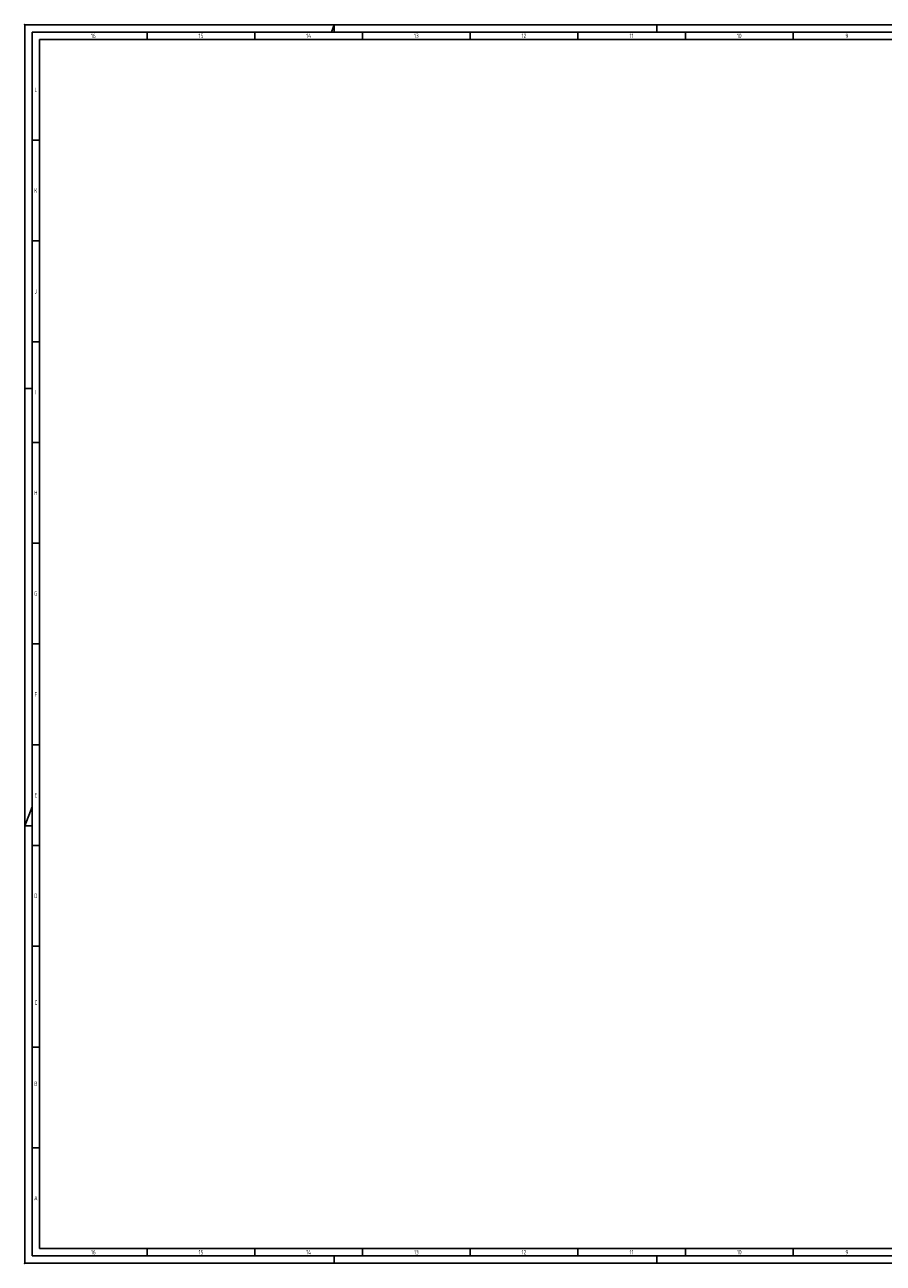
# Paper-space layout 'A0 - Layout' of a CAD drawing. Extents: x 2 to 1191, y 2 to 843.
# Tile 1 of 6: x 2 to 584, y 2 to 843. Entities that reach past the tile are written whole.
import ezdxf
from ezdxf.enums import TextEntityAlignment as Align

# ---------------------------------------------------------------- set-up
doc = ezdxf.new("R2010")
doc.units = 0
doc.header["$LTSCALE"] = 50
doc.header["$MEASUREMENT"] = 0
doc.header["$PDSIZE"] = -1
doc.layers.get('0').update_dxf_attribs({"color": 6, "linetype": 'CONTINUOUS'})
doc.layers.add('6', color=2, linetype='CONTINUOUS')
doc.layers.add('RAHMEN', color=6, linetype='CONTINUOUS')
doc.layers.get('0').off()
doc.styles.add('ISO8', font='ISOCP3.SHX', dxfattribs={"width": 0.8})

# ---------------------------------------------------------------- blocks, each defined once
blk = doc.blocks.new('RAHMEN-A0')
at = {"layer": '6'}
for p in [(0, 841), (0, 0)]:
    blk.add_point(p, dxfattribs=at)
at = {"layer": 'RAHMEN', "color": 3}
for p, q in [((1189, 841), (0, 841)), ((0, 841), (0, 0)), ((210, 841), (208.07, 836)), ((210, 841), (210, 836)), ((429, 836), (429, 841)), ((0, 594), (5, 594)), ((5, 309.95), (0, 297)), ((0, 297), (5, 297)), ((0, 0), (1189, 0)), ((210, 5), (210, 0)), ((429, 0), (429, 5))]:
    blk.add_line(p, q, dxfattribs=at)
at = {"layer": 'RAHMEN', "color": 5}
for p, q in [((1184, 836), (5, 836)), ((5, 836), (5, 5)), ((5, 5), (1184, 5))]:
    blk.add_line(p, q, dxfattribs=at)
at = {"layer": 'RAHMEN', "color": 2}
for p, q in [((83.06, 836), (83.06, 831)), ((156.12, 836), (156.12, 831)), ((229.19, 836), (229.19, 831)), ((302.25, 836), (302.25, 831)), ((375.31, 836), (375.31, 831)), ((448.38, 836), (448.38, 831)), ((521.44, 836), (521.44, 831)), ((1179, 831), (10, 831)), ((10, 831), (10, 10)), ((5, 762.58), (10, 762.58)), ((5, 694.17), (10, 694.17)), ((5, 625.75), (10, 625.75)), ((5, 557.33), (10, 557.33)), ((5, 488.92), (10, 488.92)), ((5, 420.5), (10, 420.5)), ((5, 352.08), (10, 352.08)), ((5, 283.67), (10, 283.67)), ((5, 215.25), (10, 215.25)), ((5, 146.83), (10, 146.83)), ((5, 78.42), (10, 78.42)), ((10, 10), (996, 10)), ((83.06, 10), (83.06, 5)), ((156.12, 10), (156.12, 5)), ((229.19, 10), (229.19, 5)), ((302.25, 10), (302.25, 5)), ((375.31, 10), (375.31, 5)), ((448.38, 10), (448.38, 5)), ((521.44, 10), (521.44, 5))]:
    blk.add_line(p, q, dxfattribs=at)
at = {"layer": 'RAHMEN', "color": 2, "style": 'ISO8', "width": 0.8}
for s, p in [('16', (46.53, 833.5)), ('15', (119.59, 833.5)), ('14', (192.66, 833.5)), ('13', (265.72, 833.5)), ('12', (338.78, 833.5)), ('11', (411.84, 833.5)), ('10', (484.91, 833.5)), ('9', (557.97, 833.5)), ('L', (7.5, 796.79)), ('K', (7.5, 728.38)), ('J', (7.5, 659.96)), ('I', (7.5, 591.54)), ('H', (7.5, 523.12)), ('G', (7.5, 454.71)), ('F', (7.5, 386.29)), ('E', (7.5, 317.88)), ('D', (7.5, 249.46)), ('C', (7.5, 176.94)), ('B', (7.5, 121.9)), ('A', (7.5, 44.21)), ('16', (46.53, 7.5)), ('15', (119.59, 7.5)), ('14', (192.66, 7.5)), ('13', (265.72, 7.5)), ('12', (338.78, 7.5)), ('11', (411.84, 7.5)), ('10', (484.91, 7.5)), ('9', (557.97, 7.5))]:
    blk.add_text(s, height=3, dxfattribs=at).set_placement(p, align=Align.MIDDLE)

psp = doc.layouts.new('A0 - Layout')

# ---------------------------------------------------------------- block references
psp.add_blockref('RAHMEN-A0', (1.55, 1.61))

doc.saveas('drawing.dxf')
